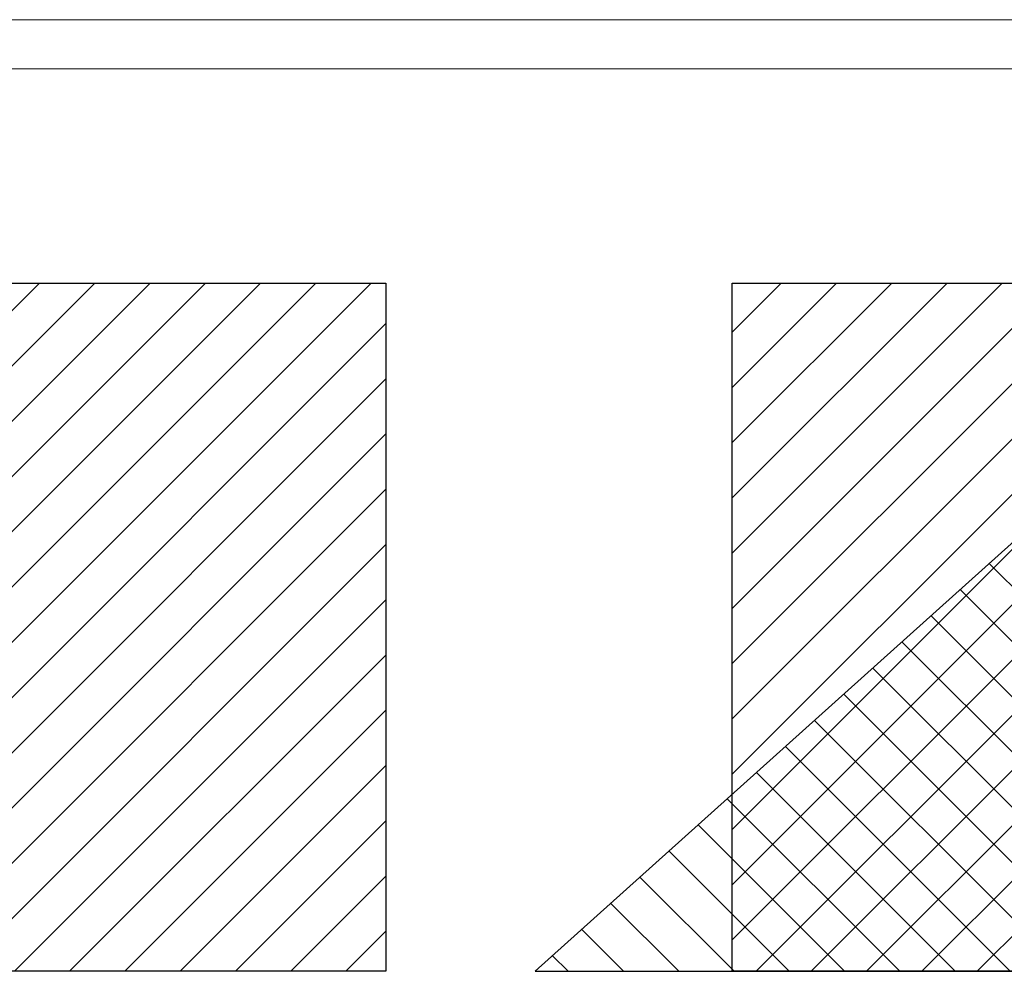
# Model space of a CAD drawing. Header units: millimetres. Extents: x 0 to 39025, y -31299 to 8400.
# Tile 72 of 209: x 4556 to 6556, y -9183 to -7249. Entities that reach past the tile are written whole.
import ezdxf

# ---------------------------------------------------------------- set-up
doc = ezdxf.new("R2010")
doc.units = ezdxf.units.MM
for name, color, linetype in [('FORMAT', 7, 'Continuous'), ('ODMIKI funkcionalni', 253, 'Continuous'), ('ODMIKI varnostni', 252, 'Continuous')]:
    doc.layers.add(name, color=color, linetype=linetype)

msp = doc.modelspace()

# ---------------------------------------------------------------- hatches: boundary and pattern name
at = {"layer": 'ODMIKI funkcionalni'}
h = msp.add_hatch(dxfattribs=at)
h.set_pattern_fill('ANSI31', color=256, scale=25)
h.set_pattern_definition([(45, (-945.19, -18265.62), (-56.1266, 56.1266), [])])
h.paths.add_polyline_path([(1585.5, -8284.4), (1585.5, -9182.7), (1285.5, -9182.7), (1285.5, -7784.4), (5300.5, -7784.4), (5300.5, -9182.7), (2300.5, -9182.7), (2300.5, -8284.4)])
h = msp.add_hatch(dxfattribs=at)
h.set_pattern_fill('ANSI31', color=256, scale=25)
h.set_pattern_definition([(45, (0, -18265.62), (-56.1266, 56.1266), [])])
h.paths.add_polyline_path([(7753.6, -9182.6), (7753.6, -8284.4), (6603.6, -8284.4), (6603.6, -9182.6), (6003.6, -9182.6), (6003.6, -7784.4), (8053.6, -7784.4), (8053.6, -9182.6)])
at = {"layer": 'ODMIKI varnostni'}
h = msp.add_hatch(dxfattribs=at)
h.set_pattern_fill('ANSI31', color=256, scale=25, angle=90)
h.set_pattern_definition([(135, (2474.9, -17436.79), (-56.1266, -56.1266), [])])
h.paths.add_polyline_path([(6603.6, -9182.6), (6603.6, -8284.4), (5603.6, -9182.6)])

# ---------------------------------------------------------------- linework, layer by layer
at = {"layer": 'FORMAT', "color": 7, "linetype": 'Continuous', "lineweight": 18, "ltscale": 27}
for p, q in [((0, -7249.4), (18568, -7249.4)), ((500, -7349.4), (18468, -7349.4))]:
    msp.add_line(p, q, dxfattribs=at)
at = {"layer": 'ODMIKI funkcionalni'}
for points in [[(1585.5, -8284.4), (1585.5, -9182.7), (1285.5, -9182.7), (1285.5, -7784.4), (5300.5, -7784.4), (5300.5, -9182.7), (2300.5, -9182.7), (2300.5, -8284.4)], [(7753.6, -9182.6), (7753.6, -8284.4), (6603.6, -8284.4), (6603.6, -9182.6), (6003.6, -9182.6), (6003.6, -7784.4), (8053.6, -7784.4), (8053.6, -9182.6)]]:
    msp.add_lwpolyline(points, close=True, dxfattribs=at)
at = {"layer": 'ODMIKI varnostni'}
msp.add_lwpolyline([(6603.6, -9182.6), (6603.6, -8284.4), (5603.6, -9182.6)], close=True, dxfattribs=at)

doc.saveas('drawing.dxf')
